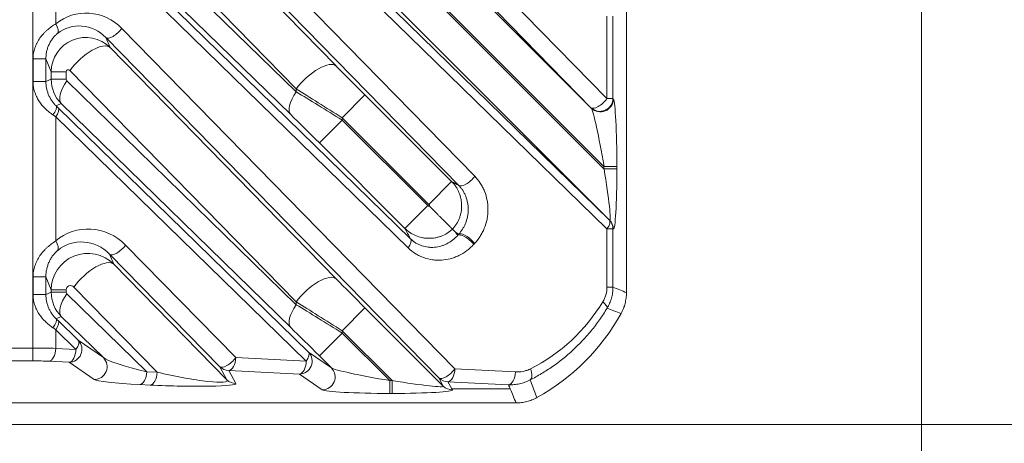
# Model space of a CAD drawing. Header units: millimetres. Extents: x 4 to 836, y 5 to 589.
# Tile 140 of 163: x 745 to 767, y 256 to 266. Entities that reach past the tile are written whole.
import ezdxf

# ---------------------------------------------------------------- set-up
doc = ezdxf.new("R2010")
doc.units = ezdxf.units.MM
doc.layers.add('1', color=7, linetype='Continuous', true_color=0xffffff)
doc.styles.add('ideas_simplex', font='simplex.shx')
doc.dimstyles.get("Standard").update_dxf_attribs({"dimtxt": 0.18, "dimasz": 0.18, "dimexe": 0.18, "dimexo": 0.0625, "dimgap": 0.09, "dimtad": 0, "dimtih": 1, "dimtoh": 1, "dimdec": 4, "dimzin": 0, "dimdsep": 46, "dimtxsty": 'Standard', "dimcen": 0.09, "dimadec": 0, "dimazin": 0, "dimtfac": 1, "dimtdec": 4, "dimtofl": 0, "dimtmove": 0, "dimatfit": 3, "dimfxl": 1, "dimtolj": 1, "dimtzin": 0, "dimarcsym": 0})

# ---------------------------------------------------------------- blocks, each defined once
blk = doc.blocks.new('_U3')
at = {"layer": '1', "color": 152, "lineweight": 13}
for p, q in [((707.442812, 308.75902), (787.573916, 308.75902)), ((726.830256, 256.097779), (787.573916, 256.097779))]:
    blk.add_line(p, q, dxfattribs=at)
at = {"layer": '1', "color": 27, "lineweight": 13}
blk.add_line((785.573916, 256.097779), (785.573916, 308.75902), dxfattribs=at)
at = {"layer": '1', "color": 87, "lineweight": 25}
for p, q in [((784.073916, 289.5309), (778.448916, 289.5309)), ((778.448916, 289.5309), (778.448916, 288.0309)), ((784.073916, 288.0309), (784.073916, 289.5309)), ((778.448916, 276.8259), (778.448916, 275.3259)), ((784.073916, 275.3259), (784.073916, 276.8259)), ((778.448916, 275.3259), (784.073916, 275.3259))]:
    blk.add_line(p, q, dxfattribs=at)
at = {"layer": '1', "color": 27, "lineweight": 18}
for points in [[(785.573916, 308.75902), (786.102897, 305.759022), (785.044935, 305.759018)], [(785.573916, 256.097779), (785.044935, 259.097777), (786.102897, 259.097781)]]:
    blk.add_solid(points, dxfattribs=at)
at = {"layer": '1', "color": 87, "linetype": 'Continuous', "lineweight": 25, "char_height": 3, "attachment_point": 7, "rotation": 90, "line_spacing_factor": 1.204819, "style": 'ideas_simplex'}
for s, insert in [('\\W1.2097;52,7', (776.607916, 276.7734)), ('\\W1.2097;2.07', (783.920416, 276.7734))]:
    blk.add_mtext(s, dxfattribs=dict(at, insert=insert))
blk = doc.blocks.new('_U7')
at = {"layer": '1', "color": 152, "lineweight": 13}
for p, q in [((727.832774, 357.09793), (811.109585, 357.09793)), ((708.853977, 241.643112), (811.109585, 241.643112))]:
    blk.add_line(p, q, dxfattribs=at)
at = {"layer": '1', "color": 27, "lineweight": 13}
blk.add_line((809.109585, 241.643112), (809.109585, 357.09793), dxfattribs=at)
at = {"layer": '1', "color": 87, "lineweight": 25}
for p, q in [((807.609585, 306.473021), (801.984585, 306.473021)), ((801.984585, 306.473021), (801.984585, 304.973021)), ((807.609585, 304.973021), (807.609585, 306.473021)), ((801.984585, 293.768021), (801.984585, 292.268021)), ((807.609585, 292.268021), (807.609585, 293.768021)), ((801.984585, 292.268021), (807.609585, 292.268021))]:
    blk.add_line(p, q, dxfattribs=at)
at = {"layer": '1', "color": 27, "lineweight": 18}
for points in [[(809.109585, 357.09793), (809.638566, 354.097932), (808.580604, 354.097928)], [(809.109585, 241.643112), (808.580604, 244.64311), (809.638566, 244.643114)]]:
    blk.add_solid(points, dxfattribs=at)
at = {"layer": '1', "color": 87, "linetype": 'Continuous', "lineweight": 25, "char_height": 3, "attachment_point": 7, "rotation": 90, "line_spacing_factor": 1.204819, "style": 'ideas_simplex'}
for s, insert in [('\\W1.1692;115,5', (800.143585, 292.230521)), ('\\W1.2097;4.55', (807.456085, 293.715521))]:
    blk.add_mtext(s, dxfattribs=dict(at, insert=insert))

msp = doc.modelspace()

# ---------------------------------------------------------------- linework, layer by layer
at = {"layer": '1', "color": 251, "linetype": 'Continuous', "lineweight": 18}
msp.add_line((765.46, 363.451), (765.46, 235.293), dxfattribs=at)
at = {"layer": '1', "color": 143, "linetype": 'Continuous', "lineweight": 13}
for p, q in [((744.815, 257.874), (744.815, 355.321)), ((757.78, 263.463), (747.917, 273.556)), ((748.289, 273.768), (758.152, 263.675)), ((746.009, 272.766), (758.204, 260.856)), ((758.152, 260.644), (745.957, 272.554)), ((746.883, 270.257), (755.08, 261.869)), ((754.708, 261.657), (746.511, 270.045)), ((746.608, 269.811), (751.865, 264.432)), ((750.935, 263.901), (745.678, 269.281)), ((745.607, 269.037), (750.935, 263.832)), ((752.531, 268.708), (757.788, 263.451)), ((750.805, 263.302), (745.476, 268.507)), ((753.535, 260.203), (745.348, 268.199)), ((745.348, 268.199), (745.348, 265.412)), ((758.083, 262.096), (752.001, 268.178)), ((752.001, 268.123), (758.083, 262.041)), ((758.212, 260.851), (751.471, 267.593)), ((758.152, 263.675), (758.152, 265.594)), ((758.291, 265.594), (758.291, 263.675)), ((754.247, 257.179), (746.511, 265.095)), ((746.511, 265.095), (746.608, 264.861)), ((746.883, 265.307), (754.619, 257.391)), ((746.608, 264.861), (751.865, 259.482)), ((745.118, 264.598), (744.819, 264.598)), ((744.819, 264.071), (744.819, 264.598)), ((745.242, 264.299), (745.118, 264.598)), ((745.118, 264.598), (745.118, 264.071)), ((745.242, 264.299), (745.592, 264.299)), ((745.242, 264.122), (745.242, 264.299)), ((745.592, 264.299), (745.592, 264.122)), ((750.935, 258.952), (745.678, 264.331)), ((745.118, 264.071), (744.819, 264.071)), ((745.118, 264.071), (745.242, 264.122)), ((745.242, 264.122), (745.592, 264.122)), ((745.607, 264.087), (750.935, 258.883)), ((750.935, 263.832), (750.935, 263.901)), ((752.531, 263.758), (752.001, 263.228)), ((752.531, 263.758), (754.544, 261.745)), ((745.476, 263.557), (745.354, 263.506)), ((750.805, 258.352), (745.476, 263.557)), ((758.152, 263.675), (758.291, 263.675)), ((758.291, 263.675), (758.299, 263.663)), ((745.4, 263.461), (751.218, 257.78)), ((757.788, 263.451), (757.78, 263.463)), ((751.166, 257.568), (745.348, 263.249)), ((745.348, 263.249), (745.348, 260.364)), ((752.001, 263.173), (751.471, 262.643)), ((752.001, 263.228), (752.001, 263.173)), ((754.014, 261.215), (752.001, 263.228)), ((752.001, 263.173), (753.987, 261.188)), ((753.457, 260.657), (751.471, 262.643)), ((758.083, 262.041), (758.083, 262.096)), ((758.083, 262.096), (758.382, 262.096)), ((758.083, 262.041), (758.382, 262.041)), ((758.382, 262.096), (758.382, 262.041)), ((754.544, 261.745), (754.014, 261.215)), ((753.987, 261.188), (753.457, 260.657)), ((758.204, 260.856), (758.212, 260.851)), ((758.152, 260.644), (758.291, 260.644)), ((758.152, 259.291), (758.152, 260.644)), ((758.299, 260.639), (758.291, 260.644)), ((758.291, 260.644), (758.291, 259.291)), ((746.97, 260.269), (749.527, 257.652)), ((749.156, 257.44), (746.598, 260.057)), ((746.598, 260.057), (746.695, 259.823)), ((746.695, 259.823), (749.321, 257.135)), ((745.118, 259.527), (744.819, 259.527)), ((744.819, 259.121), (744.819, 259.527)), ((745.242, 259.229), (745.118, 259.527)), ((745.118, 259.527), (745.118, 259.121)), ((745.118, 259.121), (745.242, 259.172)), ((745.242, 259.229), (745.592, 259.229)), ((745.242, 259.172), (745.242, 259.229)), ((745.242, 259.172), (745.592, 259.172)), ((745.592, 259.229), (745.592, 259.172)), ((747.7, 257.313), (745.765, 259.293)), ((758.152, 259.291), (758.291, 259.291)), ((745.118, 259.121), (744.819, 259.121)), ((745.607, 259.137), (747.462, 257.325)), ((750.935, 258.883), (750.935, 258.952)), ((752.531, 258.808), (752.001, 258.278)), ((752.531, 258.808), (754.35, 256.989)), ((745.476, 258.607), (745.354, 258.557)), ((745.4, 258.512), (745.869, 258.054)), ((745.817, 257.842), (745.348, 258.3)), ((745.348, 258.3), (745.348, 257.866)), ((752.001, 258.278), (752.001, 258.223)), ((753.161, 257.118), (752.001, 258.278)), ((745.869, 258.054), (746.454, 257.652)), ((751.471, 257.693), (752.001, 258.223)), ((752.001, 258.223), (753.106, 257.118)), ((713.104, 257.874), (744.815, 257.874)), ((744.815, 257.874), (744.815, 257.575)), ((745.348, 257.866), (745.817, 257.842)), ((751.218, 257.78), (751.751, 257.414)), ((744.815, 257.575), (713.104, 257.575)), ((745.657, 257.543), (745.188, 257.567)), ((749.527, 257.652), (751.166, 257.568)), ((751.751, 257.414), (751.471, 257.693)), ((746.242, 257.141), (745.657, 257.543)), ((747.462, 257.325), (747.7, 257.313)), ((749.321, 257.135), (749.156, 257.44)), ((751.006, 257.269), (749.368, 257.353)), ((749.368, 257.353), (749.533, 257.048)), ((754.619, 257.391), (756.025, 257.319)), ((751.539, 256.902), (751.006, 257.269)), ((753.106, 257.118), (753.161, 257.118)), ((753.106, 257.118), (753.106, 256.819)), ((753.161, 257.118), (753.161, 256.819)), ((754.35, 256.989), (754.247, 257.179)), ((754.459, 257.092), (754.551, 256.923)), ((755.865, 257.02), (754.459, 257.092)), ((747.54, 257.014), (747.302, 257.026)), ((755.906, 256.923), (754.551, 256.923)), ((754.551, 256.923), (754.562, 256.902)), ((753.161, 256.819), (753.106, 256.819))]:
    msp.add_line(p, q, dxfattribs=at)
at = {"layer": '1', "color": 143, "linetype": 'Continuous', "lineweight": 18}
for p, q in [((758.604, 276.628), (758.604, 259.161)), ((745.4, 268.411), (753.587, 260.415)), ((746.454, 257.652), (745.476, 258.607))]:
    msp.add_line(p, q, dxfattribs=at)
msp.add_arc((754.104, 261.098), 5, 298.9415, 331.0585, dxfattribs=at)
at = {"layer": '1', "color": 143, "linetype": 'Continuous', "lineweight": 13}
for centre, major_axis, ratio, start_param, end_param in [((746.094, 264.559), (-0.922, 0.663), 0.956601, 4.531368, 6.04417), ((745.188, 265.412), (0.193, -0.23), 0.434741, 0.07164, 1.221243), ((745.934, 264.559), (-0.674, 0.495), 0.940695, 4.534045, 6.046848), ((746.042, 264.297), (-0.784, 0.164), 0.997285, 4.133421, 6.487962), ((746.724, 265.307), (-0.215, -0.21), 0.402972, 0.028606, 1.961924), ((746.078, 264.331), (-0.536, -0.524), 0.402972, 3.170199, 5.103517), ((751.335, 263.901), (-0.536, -0.524), 0.402972, 3.170199, 5.103517), ((752.531, 263.804), (-1.25, 1.251), 0.01851, 1.027137, 1.589317), ((745.642, 264.297), (-0.0419, 0.0301), 0.956601, 4.531368, 6.88591), ((746.042, 264.123), (-0.795, -0.091), 0.999179, 6.169152, 6.954266), ((746.006, 264.087), (0.524, 0.537), 0.410893, 1.952429, 3.112876), ((745.642, 264.123), (-0.0499, -0.0102), 0.981792, 6.084484, 6.869598), ((751.335, 263.832), (-0.524, -0.537), 0.410893, 5.094022, 6.254469), ((752.001, 263.274), (-2, 1.25), 0.016642, 1.019021, 1.581201), ((752.001, 263.127), (-2, 1.25), 0.016642, 4.722794, 5.284974), ((745.142, 263.294), (0.21, 0.214), 0.353168, 5.045722, 6.255202), ((745.027, 263.856), (-0.7, 0.7), 0.01851, 2.075625, 2.151497), ((757.992, 263.675), (-0.247, -0.17), 0.98985, 0.185255, 2.534841), ((757.992, 263.675), (-0.215, -0.21), 0.402972, 0.028606, 1.961924), ((758, 263.663), (-0.247, -0.17), 0.98985, 0.185255, 2.534841), ((758.297, 262.181), (-0.005, 1.487), 0.057298, 4.654774, 6.199391), ((744.815, 263.644), (-1, 0.7), 0.017395, 2.069287, 2.145158), ((745.188, 263.249), (0.21, 0.215), 0.410893, 5.094022, 6.254469), ((751.471, 262.597), (-1.25, 1.251), 0.01851, 4.730909, 5.29309), ((757.998, 262.181), (-0.218, 1.276), 0.054067, 4.636179, 6.180796), ((757.998, 262.126), (-0.218, 1.276), 0.054067, 3.091563, 4.636179), ((758.297, 262.126), (-0.005, 1.487), 0.057298, 3.110158, 4.654774), ((754.92, 261.869), (0.215, 0.21), 0.402972, 3.170199, 5.103517), ((746.144, 259.487), (-0.964, 0.693), 0.956601, 4.531368, 6.063805), ((757.992, 260.644), (-0.21, -0.215), 0.410893, 1.952429, 3.112876), ((757.992, 260.644), (0.143, 0.263), 0.995743, 5.20921, 5.995239), ((758, 260.639), (0.143, 0.263), 0.995743, 5.20921, 5.995239), ((754.916, 260.307), (-0.218, 0.206), 0.396854, 4.314268, 6.188089), ((745.188, 260.364), (0.197, -0.226), 0.428599, 0.070903, 1.212424), ((745.985, 259.487), (-0.716, 0.525), 0.94162, 4.533987, 6.066424), ((753.375, 260.203), (0.21, 0.215), 0.410893, 5.094022, 6.254469), ((754.896, 260.285), (-0.222, 0.202), 0.39073, 4.307545, 6.188361), ((756.361, 259.098), (-1.765, -0.005), 0.998481, 5.524873, 5.541943), ((746.093, 259.225), (-0.78, 0.343), 0.995244, 4.339738, 6.69428), ((746.81, 260.269), (-0.215, -0.21), 0.402972, 0.028606, 1.961924), ((746.165, 259.293), (-0.536, -0.524), 0.402972, 3.170199, 5.103517), ((751.335, 258.952), (-0.536, -0.524), 0.402972, 3.170199, 5.103517), ((752.531, 258.855), (-1.25, 1.251), 0.01851, 1.027137, 1.589317), ((746.042, 259.173), (-0.795, -0.091), 0.999179, 6.169152, 6.954266), ((745.693, 259.225), (-0.0838, 0.0603), 0.956601, 4.531368, 6.88591), ((745.642, 259.173), (-0.0499, -0.0102), 0.981792, 6.084484, 6.869598), ((746.006, 259.137), (0.524, 0.537), 0.410893, 1.952429, 3.112876), ((752.001, 258.324), (-2, 1.25), 0.016642, 1.019021, 1.581201), ((754.493, 261.098), (-4.162, 0), 0.99848, 2.04083, 2.598244), ((757.896, 258.949), (-0.257, 0.155), 0.310007, 3.233394, 4.238803), ((751.335, 258.883), (0.524, 0.537), 0.410893, 1.952429, 3.112876), ((752.001, 258.177), (-2, 1.25), 0.016642, 4.722794, 5.284974), ((745.142, 258.345), (0.21, 0.214), 0.353168, 5.045722, 6.255202), ((745.188, 258.3), (0.21, 0.215), 0.410893, 5.094022, 6.254469), ((745.027, 258.907), (-0.7, 0.7), 0.01851, 2.075625, 2.151496), ((744.815, 258.695), (-1, 0.7), 0.017395, 2.069287, 2.145158), ((751.471, 257.647), (-1.25, 1.251), 0.01851, 4.730909, 5.29309), ((745.657, 257.842), (0.17, 0.247), 0.98985, 3.748344, 6.09793), ((745.657, 257.842), (-0.21, -0.215), 0.410893, 1.952429, 3.112876), ((744.815, 257.818), (-1, 0), 0.056911, 4.150209, 4.712389), ((745.188, 257.866), (0.015, 0.3), 0.532532, 3.237477, 4.739658), ((745.657, 257.842), (0.015, 0.3), 0.532532, 3.237477, 4.739658), ((751.006, 257.568), (0.17, 0.247), 0.98985, 3.748344, 6.09793), ((751.006, 257.568), (-0.21, -0.215), 0.410893, 1.952429, 3.112876), ((744.815, 257.519), (-0.7, 0), 0.081301, 4.150209, 4.712389), ((746.242, 257.44), (0.17, 0.247), 0.98985, 3.748344, 6.09793), ((747.784, 257.401), (-1.349, 0.283), 0.104536, 0.191461, 1.351908), ((749.368, 257.652), (-0.215, -0.21), 0.402972, 0.028606, 1.961924), ((749.368, 257.652), (0.015, 0.3), 0.532532, 3.237477, 4.739658), ((751.006, 257.568), (0.015, 0.3), 0.532532, 3.237477, 4.739658), ((747.302, 257.325), (0.015, 0.3), 0.532532, 3.237477, 4.739658), ((749.368, 257.652), (-0.263, -0.143), 0.995743, 0.287947, 1.073975), ((751.539, 257.201), (0.17, 0.247), 0.98985, 3.748344, 6.09793), ((753.021, 257.204), (-1.276, 0.218), 0.054067, 0.10239, 1.647006), ((754.459, 257.391), (-0.215, -0.21), 0.402972, 0.028606, 1.961924), ((754.459, 257.391), (0.015, 0.3), 0.532532, 3.237477, 4.739658), ((755.865, 257.319), (0.015, 0.3), 0.532532, 3.237477, 4.739658), ((756.219, 257.392), (-0.136, 0.268), 0.489828, 3.24173, 4.468862), ((747.784, 257.102), (-1.549, 0.048), 0.06186, 0.096019, 1.256466), ((747.54, 257.313), (0.015, 0.3), 0.532532, 3.237477, 4.739658), ((748.025, 257.389), (-1.304, 0.275), 0.109108, 1.341506, 3.274824), ((749.533, 257.347), (-0.263, -0.143), 0.995743, 0.287947, 1.073975), ((753.076, 257.204), (-1.276, 0.218), 0.054067, 1.647006, 3.191623), ((754.459, 257.391), (-0.263, -0.143), 0.995743, 0.287947, 1.073975), ((748.025, 257.09), (-1.509, 0.045), 0.063255, 1.245187, 3.178505), ((753.021, 256.905), (-1.487, 0.005), 0.057298, 0.083794, 1.628411), ((753.076, 256.905), (-1.487, 0.005), 0.057298, 1.628411, 3.173027), ((754.562, 257.201), (-0.263, -0.143), 0.995743, 0.287947, 1.073975)]:
    msp.add_ellipse(centre, major_axis=major_axis, ratio=ratio, start_param=start_param, end_param=end_param, dxfattribs=at)
for points, knots in [([(744.819, 264.598), (744.819, 264.619), (744.82, 264.641), (744.824, 264.685), (744.827, 264.706), (744.838, 264.77), (744.848, 264.812), (744.869, 264.873), (744.877, 264.894), (744.894, 264.934), (744.904, 264.954), (744.934, 265.012), (744.956, 265.048), (745.006, 265.118), (745.033, 265.151), (745.076, 265.198), (745.091, 265.214), (745.121, 265.244), (745.137, 265.258), (745.184, 265.299), (745.217, 265.325), (745.282, 265.371), (745.315, 265.393), (745.348, 265.412)], [0, 0, 0, 0, 0.0625, 0.0625, 0.125, 0.125, 0.25, 0.25, 0.3125, 0.3125, 0.375, 0.375, 0.5, 0.5, 0.625, 0.625, 0.6875, 0.6875, 0.75, 0.75, 0.875, 0.875, 1, 1, 1, 1]), ([(745.388, 265.189), (745.369, 265.173), (745.35, 265.156), (745.323, 265.128), (745.314, 265.118), (745.296, 265.098), (745.287, 265.087), (745.27, 265.065), (745.262, 265.054), (745.246, 265.03), (745.238, 265.019), (745.216, 264.982), (745.203, 264.957), (745.185, 264.918), (745.179, 264.905), (745.169, 264.879), (745.164, 264.865), (745.15, 264.824), (745.142, 264.796), (745.13, 264.741), (745.126, 264.712), (745.12, 264.655), (745.118, 264.626), (745.118, 264.598)], [0, 0, 0, 0, 0.125, 0.125, 0.1875, 0.1875, 0.25, 0.25, 0.3125, 0.3125, 0.375, 0.375, 0.5, 0.5, 0.5625, 0.5625, 0.625, 0.625, 0.75, 0.75, 0.875, 0.875, 1, 1, 1, 1]), ([(745.283, 263.294), (745.252, 263.315), (745.222, 263.337), (745.163, 263.385), (745.134, 263.411), (745.051, 263.493), (745.001, 263.553), (744.936, 263.654), (744.917, 263.689), (744.882, 263.761), (744.868, 263.798), (744.844, 263.873), (744.835, 263.912), (744.826, 263.971), (744.823, 263.991), (744.82, 264.031), (744.819, 264.051), (744.819, 264.071)], [0, 0, 0, 0, 0.125, 0.125, 0.25, 0.25, 0.5, 0.5, 0.625, 0.625, 0.75, 0.75, 0.875, 0.875, 0.9375, 0.9375, 1, 1, 1, 1]), ([(745.118, 264.071), (745.118, 264.017), (745.123, 263.965), (745.139, 263.887), (745.146, 263.861), (745.158, 263.823), (745.162, 263.81), (745.171, 263.785), (745.176, 263.772), (745.191, 263.736), (745.203, 263.712), (745.222, 263.677), (745.229, 263.666), (745.243, 263.643), (745.25, 263.632), (745.265, 263.611), (745.272, 263.6), (745.288, 263.58), (745.296, 263.57), (745.321, 263.541), (745.337, 263.523), (745.354, 263.506)], [0, 0, 0, 0, 0.25, 0.25, 0.375, 0.375, 0.4375, 0.4375, 0.5, 0.5, 0.625, 0.625, 0.6875, 0.6875, 0.75, 0.75, 0.8125, 0.8125, 0.875, 0.875, 1, 1, 1, 1]), ([(754.544, 261.745), (754.581, 261.709), (754.613, 261.67), (754.655, 261.607), (754.668, 261.585), (754.692, 261.54), (754.704, 261.517), (754.733, 261.446), (754.749, 261.398), (754.764, 261.324), (754.768, 261.298), (754.774, 261.247), (754.776, 261.222), (754.777, 261.146), (754.773, 261.095), (754.763, 261.032), (754.76, 261.02), (754.754, 260.995), (754.751, 260.982), (754.741, 260.945), (754.733, 260.921), (754.706, 260.85), (754.684, 260.804), (754.65, 260.75), (754.643, 260.739), (754.628, 260.718), (754.606, 260.686), (754.581, 260.657), (754.564, 260.638)], [0, 0, 0, 0, 0.125, 0.125, 0.1875, 0.1875, 0.25, 0.25, 0.375, 0.375, 0.4375, 0.4375, 0.5, 0.5, 0.625, 0.625, 0.65625, 0.65625, 0.6875, 0.6875, 0.75, 0.75, 0.875, 0.875, 0.90625, 0.90625, 0.9375, 1, 1, 1, 1]), ([(755.08, 261.869), (755.128, 261.82), (755.171, 261.766), (755.228, 261.678), (755.246, 261.648), (755.271, 261.6), (755.279, 261.584), (755.294, 261.551), (755.301, 261.535), (755.335, 261.451), (755.355, 261.381), (755.372, 261.29), (755.375, 261.271), (755.38, 261.235), (755.386, 261.18), (755.39, 261.088), (755.386, 261.014), (755.38, 260.958), (755.378, 260.94), (755.372, 260.903), (755.369, 260.885), (755.351, 260.795), (755.33, 260.726), (755.295, 260.642), (755.288, 260.626), (755.273, 260.593), (755.265, 260.577), (755.24, 260.529), (755.223, 260.499), (755.166, 260.411), (755.123, 260.357), (755.076, 260.307)], [0, 0, 0, 0, 0.125, 0.125, 0.1875, 0.1875, 0.21875, 0.21875, 0.25, 0.25, 0.375, 0.375, 0.40625, 0.40625, 0.4375, 0.5, 0.5625, 0.5625, 0.59375, 0.59375, 0.625, 0.625, 0.75, 0.75, 0.78125, 0.78125, 0.8125, 0.8125, 0.875, 0.875, 1, 1, 1, 1]), ([(754.707, 260.52), (754.739, 260.555), (754.769, 260.593), (754.809, 260.656), (754.821, 260.678), (754.845, 260.723), (754.856, 260.747), (754.885, 260.82), (754.901, 260.87), (754.914, 260.936), (754.917, 260.949), (754.921, 260.976), (754.923, 260.99), (754.927, 261.031), (754.931, 261.086), (754.929, 261.141), (754.924, 261.195), (754.92, 261.222), (754.905, 261.304), (754.89, 261.355), (754.866, 261.416), (754.861, 261.428), (754.85, 261.452), (754.844, 261.464), (754.826, 261.499), (754.801, 261.543), (754.772, 261.583), (754.741, 261.621), (754.725, 261.64), (754.708, 261.657)], [0, 0, 0, 0, 0.125, 0.125, 0.1875, 0.1875, 0.25, 0.25, 0.375, 0.375, 0.40625, 0.40625, 0.4375, 0.4375, 0.5, 0.5625, 0.5625, 0.625, 0.625, 0.75, 0.75, 0.78125, 0.78125, 0.8125, 0.8125, 0.875, 0.9375, 0.9375, 1, 1, 1, 1]), ([(754.029, 261.173), (754.03, 261.181), (754.029, 261.189), (754.025, 261.199), (754.023, 261.203), (754.019, 261.209), (754.017, 261.212), (754.014, 261.215)], [0, 0, 0, 0, 0.5, 0.5, 0.75, 0.75, 1, 1, 1, 1]), ([(753.987, 261.188), (753.99, 261.185), (753.993, 261.183), (753.999, 261.178), (754.002, 261.177), (754.013, 261.173), (754.021, 261.172), (754.029, 261.173)], [0, 0, 0, 0, 0.25, 0.25, 0.5, 0.5, 1, 1, 1, 1]), ([(754.564, 260.638), (754.545, 260.621), (754.525, 260.604), (754.495, 260.581), (754.484, 260.573), (754.463, 260.559), (754.452, 260.552), (754.398, 260.518), (754.352, 260.496), (754.281, 260.469), (754.257, 260.461), (754.22, 260.451), (754.207, 260.447), (754.182, 260.442), (754.17, 260.439), (754.107, 260.428), (754.056, 260.424), (753.98, 260.426), (753.954, 260.428), (753.903, 260.433), (753.878, 260.437), (753.804, 260.453), (753.755, 260.468), (753.685, 260.498), (753.662, 260.509), (753.617, 260.534), (753.595, 260.547), (753.532, 260.589), (753.493, 260.621), (753.457, 260.657)], [0, 0, 0, 0, 0.0625, 0.0625, 0.09375, 0.09375, 0.125, 0.125, 0.25, 0.25, 0.3125, 0.3125, 0.34375, 0.34375, 0.375, 0.375, 0.5, 0.5, 0.5625, 0.5625, 0.625, 0.625, 0.75, 0.75, 0.8125, 0.8125, 0.875, 0.875, 1, 1, 1, 1]), ([(744.819, 259.527), (744.819, 259.572), (744.823, 259.616), (744.837, 259.702), (744.848, 259.745), (744.869, 259.808), (744.877, 259.829), (744.894, 259.87), (744.903, 259.89), (744.933, 259.949), (744.956, 259.987), (745.005, 260.059), (745.032, 260.093), (745.075, 260.142), (745.09, 260.157), (745.12, 260.188), (745.136, 260.203), (745.183, 260.246), (745.216, 260.272), (745.281, 260.321), (745.315, 260.343), (745.348, 260.364)], [0, 0, 0, 0, 0.125, 0.125, 0.25, 0.25, 0.3125, 0.3125, 0.375, 0.375, 0.5, 0.5, 0.625, 0.625, 0.6875, 0.6875, 0.75, 0.75, 0.875, 0.875, 1, 1, 1, 1]), ([(753.587, 260.415), (753.628, 260.376), (753.67, 260.344), (753.738, 260.303), (753.76, 260.291), (753.795, 260.275), (753.807, 260.27), (753.831, 260.261), (753.843, 260.256), (753.903, 260.236), (753.951, 260.226), (754.012, 260.219), (754.025, 260.217), (754.049, 260.216), (754.062, 260.215), (754.098, 260.215), (754.123, 260.216), (754.196, 260.222), (754.244, 260.231), (754.304, 260.248), (754.316, 260.252), (754.34, 260.26), (754.352, 260.264), (754.387, 260.278), (754.41, 260.289), (754.478, 260.323), (754.521, 260.35), (754.574, 260.391), (754.584, 260.399), (754.605, 260.416), (754.615, 260.425), (754.645, 260.453), (754.664, 260.473), (754.683, 260.494)], [0, 0, 0, 0, 0.125, 0.125, 0.1875, 0.1875, 0.21875, 0.21875, 0.25, 0.25, 0.375, 0.375, 0.40625, 0.40625, 0.4375, 0.4375, 0.5, 0.5, 0.625, 0.625, 0.65625, 0.65625, 0.6875, 0.6875, 0.75, 0.75, 0.875, 0.875, 0.90625, 0.90625, 0.9375, 0.9375, 1, 1, 1, 1]), ([(745.392, 260.144), (745.373, 260.128), (745.354, 260.11), (745.316, 260.07), (745.298, 260.048), (745.272, 260.013), (745.263, 260.001), (745.247, 259.977), (745.239, 259.964), (745.217, 259.926), (745.204, 259.9), (745.179, 259.846), (745.169, 259.819), (745.15, 259.762), (745.143, 259.733), (745.13, 259.675), (745.121, 259.616), (745.118, 259.557), (745.118, 259.527)], [0, 0, 0, 0, 0.125, 0.125, 0.25, 0.25, 0.3125, 0.3125, 0.375, 0.375, 0.5, 0.5, 0.625, 0.625, 0.75, 0.75, 0.875, 1, 1, 1, 1]), ([(755.056, 260.285), (755.03, 260.257), (755.004, 260.23), (754.962, 260.193), (754.948, 260.181), (754.92, 260.157), (754.905, 260.146), (754.833, 260.092), (754.772, 260.055), (754.676, 260.009), (754.644, 259.996), (754.595, 259.977), (754.578, 259.972), (754.544, 259.961), (754.528, 259.956), (754.444, 259.934), (754.376, 259.923), (754.273, 259.917), (754.238, 259.916), (754.186, 259.918), (754.169, 259.919), (754.134, 259.922), (754.117, 259.924), (754.032, 259.936), (753.964, 259.952), (753.882, 259.982), (753.865, 259.988), (753.833, 260.002), (753.816, 260.009), (753.769, 260.032), (753.737, 260.05), (753.646, 260.106), (753.589, 260.151), (753.535, 260.203)], [0, 0, 0, 0, 0.0625, 0.0625, 0.09375, 0.09375, 0.125, 0.125, 0.25, 0.25, 0.3125, 0.3125, 0.34375, 0.34375, 0.375, 0.375, 0.5, 0.5, 0.5625, 0.5625, 0.59375, 0.59375, 0.625, 0.625, 0.75, 0.75, 0.78125, 0.78125, 0.8125, 0.8125, 0.875, 0.875, 1, 1, 1, 1]), ([(758.056, 258.949), (758.071, 258.974), (758.085, 259), (758.109, 259.054), (758.119, 259.082), (758.135, 259.14), (758.148, 259.2), (758.152, 259.26), (758.152, 259.291)], [0, 0, 0, 0, 0.25, 0.25, 0.5, 0.5, 0.75, 1, 1, 1, 1]), ([(758.291, 259.291), (758.291, 259.247), (758.285, 259.162), (758.268, 259.077), (758.25, 259.015), (758.244, 258.995), (758.23, 258.954), (758.222, 258.934), (758.197, 258.876), (758.178, 258.838), (758.156, 258.802)], [0, 0, 0, 0, 0.25, 0.5, 0.5, 0.625, 0.625, 0.75, 0.75, 1, 1, 1, 1]), ([(745.283, 258.345), (745.252, 258.365), (745.222, 258.388), (745.163, 258.436), (745.134, 258.462), (745.051, 258.543), (745.001, 258.604), (744.936, 258.704), (744.917, 258.739), (744.882, 258.811), (744.868, 258.848), (744.844, 258.924), (744.835, 258.962), (744.826, 259.021), (744.823, 259.041), (744.82, 259.081), (744.819, 259.101), (744.819, 259.121)], [0, 0, 0, 0, 0.125, 0.125, 0.25, 0.25, 0.5, 0.5, 0.625, 0.625, 0.75, 0.75, 0.875, 0.875, 0.9375, 0.9375, 1, 1, 1, 1]), ([(745.118, 259.121), (745.118, 259.068), (745.123, 259.015), (745.139, 258.937), (745.146, 258.911), (745.158, 258.873), (745.162, 258.86), (745.171, 258.835), (745.176, 258.823), (745.191, 258.786), (745.203, 258.762), (745.222, 258.728), (745.229, 258.716), (745.243, 258.694), (745.25, 258.683), (745.265, 258.661), (745.272, 258.651), (745.288, 258.63), (745.296, 258.62), (745.321, 258.591), (745.337, 258.573), (745.354, 258.557)], [0, 0, 0, 0, 0.25, 0.25, 0.375, 0.375, 0.4375, 0.4375, 0.5, 0.5, 0.625, 0.625, 0.6875, 0.6875, 0.75, 0.75, 0.8125, 0.8125, 0.875, 0.875, 1, 1, 1, 1]), ([(758.156, 258.802), (758.101, 258.709), (758.042, 258.619), (757.949, 258.488), (757.918, 258.445), (757.853, 258.36), (757.82, 258.319), (757.653, 258.114), (757.51, 257.963), (757.209, 257.686), (757.051, 257.559), (756.843, 257.415), (756.801, 257.387), (756.716, 257.332), (756.673, 257.305), (756.544, 257.227), (756.456, 257.178), (756.367, 257.133)], [0, 0, 0, 0, 0.125, 0.125, 0.1875, 0.1875, 0.25, 0.25, 0.5, 0.5, 0.75, 0.75, 0.8125, 0.8125, 0.875, 0.875, 1, 1, 1, 1]), ([(758.48, 258.678), (758.425, 258.699), (758.37, 258.72), (758.315, 258.741), (758.315, 258.741), (758.262, 258.762), (758.209, 258.782), (758.156, 258.802)], [0, 0, 0, 0, 0.509199, 0.509199, 0.510675, 0.510675, 1, 1, 1, 1]), ([(756.025, 257.319), (756.086, 257.316), (756.146, 257.32), (756.234, 257.338), (756.264, 257.346), (756.307, 257.361), (756.322, 257.367), (756.35, 257.379), (756.365, 257.385), (756.379, 257.392)], [0, 0, 0, 0, 0.5, 0.5, 0.75, 0.75, 0.875, 0.875, 1, 1, 1, 1]), ([(756.367, 257.133), (756.347, 257.123), (756.327, 257.113), (756.287, 257.095), (756.267, 257.087), (756.205, 257.065), (756.164, 257.053), (756.08, 257.034), (755.995, 257.021), (755.909, 257.018), (755.865, 257.02)], [0, 0, 0, 0, 0.125, 0.125, 0.25, 0.25, 0.5, 0.5, 0.75, 1, 1, 1, 1]), ([(756.367, 257.133), (756.377, 257.106), (756.387, 257.08), (756.418, 256.998), (756.439, 256.943), (756.481, 256.833), (756.502, 256.778), (756.524, 256.722)], [0, 0, 0, 0, 0.193849, 0.193849, 0.594745, 0.594745, 1, 1, 1, 1])]:
    msp.add_open_spline(points, degree=3, knots=knots, dxfattribs=at)
for points in [[(754.544, 261.745), (754.599, 261.716), (754.653, 261.686), (754.708, 261.657)], [(753.587, 260.415), (753.544, 260.496), (753.5, 260.577), (753.457, 260.657)], [(754.707, 260.52), (754.683, 260.535), (754.66, 260.55), (754.636, 260.566)], [(754.636, 260.566), (754.652, 260.542), (754.667, 260.518), (754.683, 260.494)], [(754.683, 260.494), (754.691, 260.503), (754.699, 260.511), (754.707, 260.52)], [(758.291, 259.291), (758.395, 259.247), (758.5, 259.204), (758.604, 259.161)], [(755.906, 256.923), (755.892, 256.955), (755.879, 256.988), (755.865, 257.02)], [(756.041, 256.598), (755.996, 256.706), (755.951, 256.815), (755.906, 256.923)]]:
    msp.add_open_spline(points, degree=3, dxfattribs=at)
at = {"layer": '1', "color": 143, "linetype": 'Continuous', "lineweight": 18}
for points, knots in [([(754.564, 260.638), (754.561, 260.641), (754.555, 260.647), (754.542, 260.66), (754.536, 260.666), (754.524, 260.677), (754.518, 260.684), (754.495, 260.706), (754.478, 260.724), (754.448, 260.754), (754.438, 260.764), (754.421, 260.781), (754.415, 260.787), (754.403, 260.799), (754.397, 260.805), (754.367, 260.835), (754.34, 260.862), (754.305, 260.897), (754.298, 260.904), (754.283, 260.918), (754.276, 260.926), (754.254, 260.948), (754.238, 260.963), (754.192, 261.01), (754.16, 261.041), (754.112, 261.09), (754.095, 261.107), (754.07, 261.132), (754.062, 261.14), (754.045, 261.157), (754.037, 261.165), (754.029, 261.173)], [0, 0, 0, 0, 0.125, 0.125, 0.1875, 0.1875, 0.25, 0.25, 0.375, 0.375, 0.4375, 0.4375, 0.46875, 0.46875, 0.5, 0.5, 0.625, 0.625, 0.65625, 0.65625, 0.6875, 0.6875, 0.75, 0.75, 0.875, 0.875, 0.9375, 0.9375, 0.96875, 0.96875, 1, 1, 1, 1]), ([(754.564, 260.638), (754.576, 260.626), (754.594, 260.608), (754.612, 260.59), (754.624, 260.578), (754.63, 260.572), (754.636, 260.566)], [0, 0, 0, 0, 0.5, 0.75, 0.75, 1, 1, 1, 1]), ([(758.604, 259.161), (758.604, 259.118), (758.599, 259.035), (758.583, 258.953), (758.567, 258.892), (758.562, 258.872), (758.549, 258.832), (758.541, 258.812), (758.518, 258.753), (758.5, 258.715), (758.48, 258.678)], [0, 0, 0, 0, 0.25, 0.5, 0.5, 0.625, 0.625, 0.75, 0.75, 1, 1, 1, 1]), ([(758.479, 258.677), (758.5, 258.715), (758.535, 258.79), (758.562, 258.87), (758.572, 258.911), (758.572, 258.912), (758.572, 258.912)], [0, 0, 0, 0, 0.496878, 0.993757, 0.993757, 1, 1, 1, 1]), ([(756.524, 256.722), (756.487, 256.702), (756.411, 256.666), (756.332, 256.64), (756.271, 256.624), (756.251, 256.62), (756.209, 256.612), (756.188, 256.609), (756.126, 256.601), (756.084, 256.598), (756.041, 256.598)], [0, 0, 0, 0, 0.25, 0.5, 0.5, 0.625, 0.625, 0.75, 0.75, 1, 1, 1, 1]), ([(756.041, 256.598), (756.083, 256.598), (756.167, 256.603), (756.249, 256.619), (756.29, 256.629), (756.291, 256.63), (756.291, 256.63)], [0, 0, 0, 0, 0.496849, 0.993698, 0.993698, 1, 1, 1, 1])]:
    msp.add_open_spline(points, degree=3, knots=knots, dxfattribs=at)
msp.add_open_spline([(756.041, 256.598), (725.91, 256.598)], degree=1, dxfattribs=at)

# ---------------------------------------------------------------- dimensions: what is measured, and where the dimension line sits
at = {"layer": '1', "color": 87, "linetype": 'Continuous', "lineweight": 25}
for base, p1, p2, text, picture, middle in [((809.11, 241.643), (724.726, 357.098), (706.354, 241.643), '<>\\P[\\C87;\\H3.00;\\Fsimplex.shx;4.55\\Fsimplex.shx;\\H3.00;\\C87; ]', '_U7', (809.11, 299.371)), ((785.574, 308.759), (724.33, 256.098), (704.943, 308.759), '<>\\P[\\C87;\\H3.00;\\Fsimplex.shx;2.07\\Fsimplex.shx;\\H3.00;\\C87; ]', '_U3', (785.574, 282.428))]:
    dim = msp.add_linear_dim(base=base, p1=p1, p2=p2, angle=90, text=text, dimstyle='Standard', override={"dimtxt": 3, "dimasz": 3, "dimexe": 2, "dimexo": 2.5, "dimgap": 1.5, "dimtad": 1, "dimtih": 0, "dimtoh": 0, "dimdec": 1, "dimlfac": 1, "dimzin": 8, "dimdsep": 44, "dimlunit": 2, "dimtxsty": 'ideas_simplex', "dimsah": 1, "dimse1": 0, "dimse2": 0, "dimsd1": 0, "dimsd2": 0, "dimclrd": 27, "dimclre": 152, "dimclrt": 87, "dimtol": 0, "dimtm": -0.1, "dimtfac": 0.5, "dimtdec": 2, "dimtofl": 1, "dimtmove": 0, "dimtzin": 8, "dimlwd": 13, "dimlwe": 13}, dxfattribs=at)
    dim.commit()
    dim.dimension.update_dxf_attribs({"geometry": picture, "text_midpoint": middle, "dimtype": 160})

doc.saveas('drawing.dxf')
